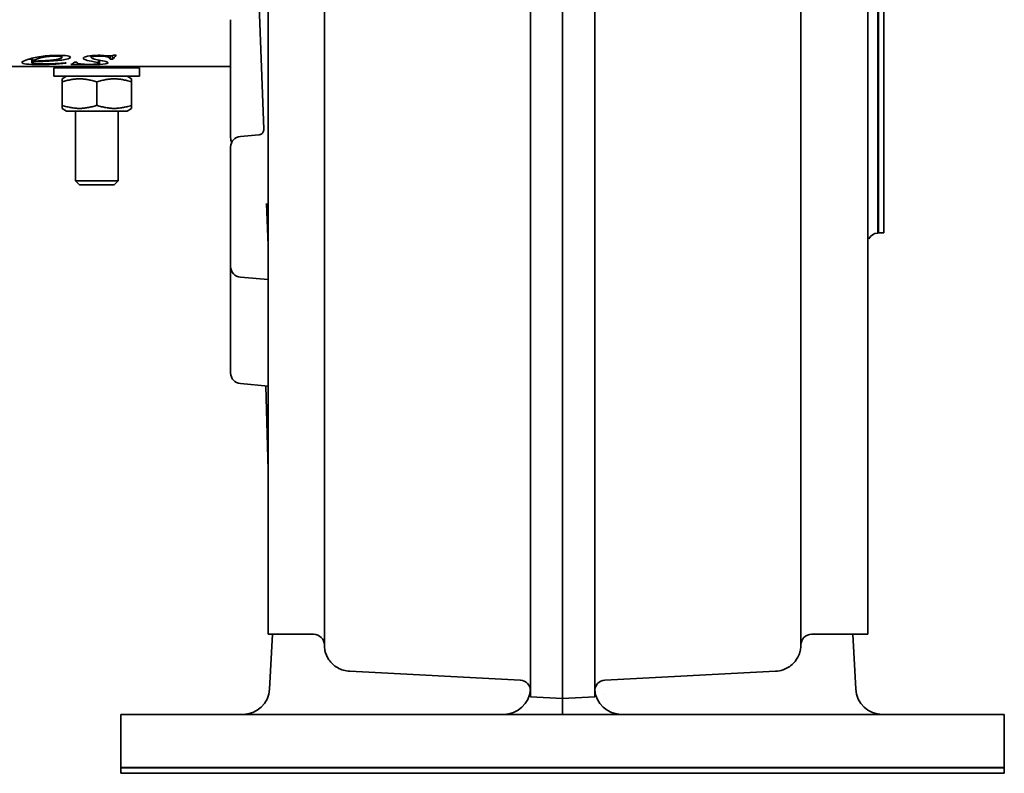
# Model space of a CAD drawing. Header units: millimetres. Extents: x 240 to 600, y 94 to 500.
# Tile 2 of 3: x 416 to 600, y 94 to 235. Entities that reach past the tile are written whole.
import ezdxf

# ---------------------------------------------------------------- set-up
doc = ezdxf.new("R2010")
doc.units = ezdxf.units.MM
doc.header["$LTSCALE"] = 2
doc.layers.add('Krawędzie widoczne(ISO)', color=7, linetype='Continuous', lineweight=35, true_color=0x262659)

msp = doc.modelspace()

# ---------------------------------------------------------------- linework, layer by layer
at = {"layer": 'Krawędzie widoczne(ISO)'}
for p, q in [((462.12, 120), (462.12, 470)), ((574.12, 470), (574.12, 120)), ((576.03, 194.99), (576.03, 395.01)), ((576.12, 395), (576.12, 195)), ((577.12, 395), (577.12, 195)), ((472.62, 295.3), (472.62, 117.98)), ((511.12, 294.94), (511.12, 108.31)), ((517.12, 294.93), (517.12, 107.99)), ((523.12, 294.94), (523.12, 108.31)), ((561.62, 295.3), (561.62, 117.98)), ((460.21, 244.01), (461.31, 214.38)), ((455.12, 212.83), (455.12, 234.87)), ((423.61, 228.2), (423.61, 227.84)), ((429.09, 228.15), (429.09, 227.79)), ((432.64, 228.09), (432.64, 227.47)), ((433.05, 228.14), (433.05, 227.47)), ((433.31, 228.21), (433.72, 228.21)), ((417.95, 227.65), (417.95, 226.9)), ((418.01, 227.66), (418.01, 227.04)), ((418.08, 227.68), (418.08, 227.12)), ((425.68, 226.47), (425.28, 226.47)), ((425.68, 226.71), (425.68, 226.47)), ((425.95, 226.91), (426.36, 226.91)), ((430.45, 227.35), (430.45, 226.81)), ((430.62, 227.31), (430.62, 226.71)), ((433.05, 227.47), (432.64, 227.47)), ((455.12, 226.15), (240.38, 226.15)), ((422.12, 225.9), (438.12, 225.9)), ((422.12, 224.3), (422.12, 225.9)), ((426.12, 226.15), (426.12, 225.9)), ((434.12, 226.15), (434.12, 225.9)), ((438.12, 224.3), (438.12, 225.9)), ((422.12, 224.3), (438.12, 224.3)), ((424.47, 224.3), (423.62, 223.81)), ((423.62, 223.23), (423.62, 223.81)), ((423.62, 223.23), (423.62, 218.87)), ((430.12, 223.23), (430.12, 218.87)), ((435.77, 224.3), (436.62, 223.81)), ((436.62, 223.81), (436.62, 223.23)), ((436.62, 223.23), (436.62, 218.87)), ((423.62, 218.29), (423.62, 218.87)), ((436.62, 218.87), (436.62, 218.29)), ((424.47, 217.8), (423.62, 218.29)), ((424.47, 217.8), (435.77, 217.8)), ((426.12, 217.8), (426.12, 204.76)), ((434.12, 217.8), (434.12, 204.76)), ((435.77, 217.8), (436.62, 218.29)), ((456.95, 213.06), (460.41, 213.36)), ((455.12, 188.73), (455.12, 211.07)), ((426.12, 204.76), (434.12, 204.76)), ((426.89, 204), (426.12, 204.76)), ((433.36, 204), (434.12, 204.76)), ((433.36, 204), (426.89, 204)), ((461.82, 200.49), (462.11, 192.7)), ((576.03, 194.99), (575.95, 194.98)), ((576.12, 195.1), (576.03, 194.99)), ((576.12, 195), (577.12, 195)), ((462.12, 194.59), (462.12, 194.61)), ((462.12, 194.61), (462.12, 194.61)), ((462.12, 190.37), (462.12, 190.35)), ((455.12, 168.83), (455.12, 188.73)), ((456.95, 186.74), (462.12, 186.29)), ((456.95, 166.84), (462.12, 166.39)), ((461.69, 166.42), (462.11, 150.64)), ((462.11, 150.64), (462.12, 150.03)), ((462.12, 150.03), (462.12, 150.03)), ((462.12, 150), (462.12, 150.03)), ((462.12, 120), (470.62, 120)), ((462.91, 120), (462.37, 109.74)), ((563.62, 120), (574.12, 120)), ((571.34, 120), (571.88, 109.74)), ((477.35, 113.08), (509.23, 111.41)), ((556.9, 113.08), (525.02, 111.41)), ((509.32, 108.75), (509.32, 108.75)), ((511.07, 109.28), (511.07, 109.28)), ((523.18, 109.28), (523.18, 109.28)), ((524.93, 108.75), (524.93, 108.75)), ((511.12, 108.31), (517.12, 107.99)), ((523.12, 108.31), (517.12, 107.99)), ((517.12, 105), (517.12, 107.99)), ((517.12, 105), (434.62, 105)), ((434.62, 105), (434.62, 95.1)), ((517.12, 105), (599.62, 105)), ((599.62, 105), (599.62, 95.1)), ((434.62, 95.1), (599.62, 95.1)), ((434.72, 95), (434.62, 95.1)), ((434.62, 95), (599.62, 95)), ((434.62, 94), (434.62, 95)), ((434.62, 94), (599.62, 94)), ((599.52, 95), (599.62, 95.1)), ((599.62, 94), (599.62, 95))]:
    msp.add_line(p, q, dxfattribs=at)
for centre, radius, start, end in [((457.12, 211.07), 2, 95, 180), ((457.12, 212.83), 2, 180, 206.1888), ((576.12, 192.99), 2, 95, 152.6559), ((576.12, 192.99), 2, 170.8749, 180), ((457.12, 188.73), 2, 180, 265), ((457.12, 168.83), 2, 180, 265), ((470.62, 118), 2, 0.0339, 90), ((563.62, 118), 2, 90, 179.9661), ((509.12, 109.41), 2, 0, 87), ((525.12, 109.41), 2, 93, 180), ((457.38, 110), 5, 270, 357), ((506.12, 110), 5, 270, 355.871), ((528.12, 110), 5, 184.129, 270), ((576.87, 110), 5, 183, 270)]:
    msp.add_arc(centre, radius, start, end, dxfattribs=at)
for start_param, end_param in [(0.800087, 0.80504), (0.764728, 0.769666)]:
    msp.add_ellipse((458.23, 297.76), major_axis=(2.76, -148.87), ratio=0.01851, start_param=start_param, end_param=end_param, dxfattribs=at)
for points, knots in [([(416.14, 226.86), (416.14, 227.02), (416.48, 227.2), (417.15, 227.42), (417.83, 227.64), (418.68, 227.84), (419.71, 227.99), (420.73, 228.13), (421.79, 228.21), (422.88, 228.21)], [0, 0, 0, 0, 1, 1, 1, 2, 2, 2, 3, 3, 3, 3]), ([(422.46, 228.08), (421.68, 228.08), (420.86, 227.98), (420, 227.81), (419.13, 227.63), (418.49, 227.39), (418.08, 227.12)], [0, 0, 0, 0, 1, 1, 1, 2, 2, 2, 2]), ([(423.61, 227.84), (423.61, 227.91), (423.51, 227.97), (423.31, 228.01), (423.11, 228.06), (422.83, 228.08), (422.46, 228.08)], [0, 0, 0, 0, 1, 1, 1, 2, 2, 2, 2]), ([(422.88, 228.21), (423.66, 228.21), (424.24, 228.17), (424.62, 228.1), (424.99, 228.02), (425.18, 227.94), (425.18, 227.84)], [0, 0, 0, 0, 1, 1, 1, 2, 2, 2, 2]), ([(427.59, 227.64), (427.59, 227.79), (427.85, 227.92), (428.37, 228.04), (428.89, 228.15), (429.56, 228.21), (430.38, 228.21)], [0, 0, 0, 0, 1, 1, 1, 2, 2, 2, 2]), ([(430.58, 228.08), (430.13, 228.08), (429.76, 228.05), (429.49, 227.99), (429.22, 227.94), (429.09, 227.87), (429.09, 227.79)], [0, 0, 0, 0, 1, 1, 1, 2, 2, 2, 2]), ([(432.64, 227.47), (432.6, 227.66), (432.39, 227.82), (432.01, 227.92), (431.63, 228.03), (431.16, 228.08), (430.58, 228.08)], [0, 0, 0, 0, 1, 1, 1, 2, 2, 2, 2]), ([(431.03, 228.2), (431.12, 228.19), (431.36, 228.17), (431.74, 228.14), (432.12, 228.11), (432.38, 228.09), (432.51, 228.09)], [0, 0, 0, 0, 1, 1, 1, 2, 2, 2, 2]), ([(419.4, 226.47), (418.32, 226.47), (417.5, 226.5), (416.96, 226.57), (416.41, 226.65), (416.14, 226.74), (416.14, 226.86)], [0, 0, 0, 0, 1, 1, 1, 2, 2, 2, 2]), ([(417.95, 226.9), (417.95, 226.8), (418.19, 226.73), (418.66, 226.67), (419.13, 226.61), (419.71, 226.59), (420.39, 226.59)], [0, 0, 0, 0, 1, 1, 1, 2, 2, 2, 2]), ([(420.39, 226.59), (420.93, 226.59), (421.45, 226.6), (421.94, 226.63), (422.44, 226.65), (423.19, 226.71), (424.18, 226.81)], [0, 0, 0, 0, 1, 1, 1, 2, 2, 2, 2]), ([(420.82, 227.23), (421.75, 227.31), (422.45, 227.4), (422.91, 227.51), (423.38, 227.62), (423.61, 227.73), (423.61, 227.84)], [0, 0, 0, 0, 1, 1, 1, 2, 2, 2, 2]), ([(426.36, 226.91), (426.4, 226.74), (426.63, 226.65), (427.06, 226.59), (427.48, 226.54), (428.06, 226.52), (428.78, 226.52)], [0, 0, 0, 0, 1, 1, 1, 2, 2, 2, 2]), ([(430.45, 226.81), (430.24, 226.88), (429.8, 226.96), (429.14, 227.09), (428.49, 227.22), (428.06, 227.33), (427.88, 227.41), (427.69, 227.48), (427.59, 227.56), (427.59, 227.64)], [0, 0, 0, 0, 1, 1, 1, 2, 2, 2, 3, 3, 3, 3]), ([(428.78, 226.52), (429.35, 226.52), (429.79, 226.53), (430.12, 226.57), (430.46, 226.6), (430.62, 226.65), (430.62, 226.71)], [0, 0, 0, 0, 1, 1, 1, 2, 2, 2, 2]), ([(432.23, 226.81), (432.23, 226.7), (431.91, 226.62), (431.27, 226.56), (430.63, 226.49), (429.82, 226.47), (428.84, 226.47)], [0, 0, 0, 0, 1, 1, 1, 2, 2, 2, 2]), ([(429.09, 227.79), (429.09, 227.74), (429.14, 227.69), (429.25, 227.64), (429.36, 227.6), (429.59, 227.53), (429.95, 227.45)], [0, 0, 0, 0, 1, 1, 1, 2, 2, 2, 2]), ([(429.95, 227.45), (430.91, 227.25), (431.53, 227.12), (431.81, 227.04), (432.09, 226.95), (432.23, 226.88), (432.23, 226.81)], [0, 0, 0, 0, 1, 1, 1, 2, 2, 2, 2]), ([(574.13, 222.05), (574.13, 222.05), (574.13, 222.05), (574.12, 222.05), (574.12, 222.05), (574.12, 222.05)], [0.36800526, 0.36800526, 0.36800526, 0.36800526, 0.38126085, 0.38126085, 0.39454822, 0.39454822, 0.39454822, 0.39454822]), ([(460.41, 213.36), (460.45, 213.36), (460.5, 213.37), (460.61, 213.4), (460.66, 213.41), (460.79, 213.47), (460.86, 213.51), (461.01, 213.63), (461.08, 213.7), (461.2, 213.88), (461.24, 213.98), (461.3, 214.18), (461.31, 214.28), (461.31, 214.38)], [0, 0, 0, 0, 0.0191627, 0.0191627, 0.03895, 0.03895, 0.0649913, 0.0649913, 0.0976422, 0.0976422, 0.1308977, 0.1308977, 0.1623405, 0.1623405, 0.1623405, 0.1623405]), ([(462.11, 193.1), (462.11, 193.1), (462.11, 193.1), (462.12, 193.18), (462.12, 193.32), (462.12, 193.62), (462.12, 193.85), (462.12, 194.08), (462.12, 194.08), (462.13, 194.08)], [-0.0008828, -0.0008828, -0.0008828, -0.0008828, 0, 0, 0.1349268, 0.1349268, 0.3404474, 0.3404474, 0.3418644, 0.3418644, 0.3418644, 0.3418644]), ([(462.12, 190.88), (462.12, 191.13), (462.12, 191.42), (462.12, 192.13), (462.11, 192.48), (462.11, 192.74), (462.11, 192.74), (462.11, 192.75)], [0, 0, 0, 0, 0.1073321, 0.1073321, 0.2416548, 0.2416548, 0.2432174, 0.2432174, 0.2432174, 0.2432174]), ([(477.35, 113.08), (476.6, 113.12), (475.79, 113.33), (474.44, 114.12), (473.9, 114.62), (473.12, 115.76), (472.86, 116.36), (472.66, 117.31), (472.62, 117.65), (472.62, 117.98)], [0, 0, 0, 0, 0.3163931, 0.3163931, 0.5737251, 0.5737251, 0.7935956, 0.7935956, 0.9071003, 0.9071003, 0.9071003, 0.9071003]), ([(561.62, 117.98), (561.62, 117.67), (561.59, 117.36), (561.48, 116.76), (561.39, 116.47), (561.04, 115.58), (560.66, 115), (559.66, 114), (558.99, 113.59), (557.84, 113.19), (557.37, 113.1), (556.9, 113.08)], [0, 0, 0, 0, 0.1058617, 0.1058617, 0.2088479, 0.2088479, 0.4375006, 0.4375006, 0.7124016, 0.7124016, 0.9087432, 0.9087432, 0.9087432, 0.9087432])]:
    msp.add_open_spline(points, degree=3, knots=knots, dxfattribs=at)
for points in [[(429.09, 228.09), (429.02, 228.1), (428.96, 228.12), (428.9, 228.13)], [(430.38, 228.21), (430.61, 228.21), (430.83, 228.21), (431.03, 228.2)], [(432.51, 228.09), (432.83, 228.09), (433.09, 228.13), (433.31, 228.21)], [(433.72, 228.21), (433.5, 227.94), (433.27, 227.69), (433.05, 227.47)], [(417.95, 227.49), (417.77, 227.5), (417.61, 227.5), (417.46, 227.52)], [(418.01, 227.04), (417.97, 226.98), (417.95, 226.93), (417.95, 226.9)], [(421.55, 227.15), (420.71, 227.1), (419.53, 227.06), (418.01, 227.04)], [(418.08, 227.12), (419.2, 227.15), (420.11, 227.18), (420.82, 227.23)], [(424.4, 226.77), (422.65, 226.53), (420.98, 226.47), (419.4, 226.47)], [(424.43, 227.48), (423.78, 227.33), (422.82, 227.23), (421.55, 227.15)], [(424.18, 226.81), (424.25, 226.79), (424.32, 226.78), (424.4, 226.77)], [(425.18, 227.84), (425.18, 227.71), (424.93, 227.58), (424.43, 227.48)], [(425.28, 226.47), (425.5, 226.58), (425.73, 226.73), (425.95, 226.91)], [(426.44, 226.52), (426.11, 226.52), (425.85, 226.5), (425.68, 226.47)], [(427.01, 226.5), (426.76, 226.51), (426.57, 226.52), (426.44, 226.52)], [(428.84, 226.47), (428.31, 226.47), (427.7, 226.48), (427.01, 226.5)], [(430.62, 226.71), (430.62, 226.74), (430.56, 226.78), (430.45, 226.81)], [(460.41, 213.36), (460.41, 213.36), (460.41, 213.36), (460.41, 213.36)], [(461.82, 200.49), (461.82, 200.49), (461.82, 200.49), (461.82, 200.49)], [(472.62, 118), (472.62, 118), (472.62, 118), (472.62, 118)], [(561.62, 118), (561.62, 118), (561.62, 118), (561.62, 118)], [(477.35, 113.08), (477.35, 113.08), (477.35, 113.08), (477.35, 113.08)], [(556.9, 113.08), (556.9, 113.08), (556.9, 113.08), (556.9, 113.08)]]:
    msp.add_open_spline(points, degree=3, dxfattribs=at)
for points in [[(430.12, 223.23), (426.87, 224.31), (423.62, 223.23)], [(436.62, 223.23), (433.37, 224.31), (430.12, 223.23)], [(423.62, 218.87), (426.87, 217.79), (430.12, 218.87)], [(430.12, 218.87), (433.37, 217.79), (436.62, 218.87)]]:
    msp.add_rational_spline(points, [1, 1.15470053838, 1], degree=2, dxfattribs=at)

doc.saveas('drawing.dxf')
